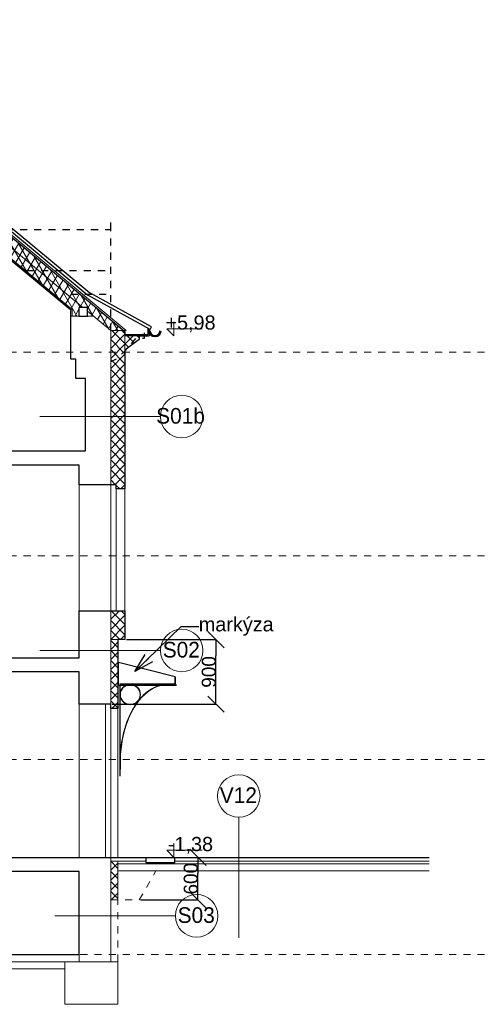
# Model space of a CAD drawing. Extents: x -2490 to 234697, y -105219 to -45378.
# Tile 4 of 15: x 9543 to 15994, y -62622 to -48746. Entities that reach past the tile are written whole.
import ezdxf

# ---------------------------------------------------------------- set-up
doc = ezdxf.new("R2010")
doc.units = 0
doc.header["$MEASUREMENT"] = 0
doc.linetypes.add('čárkovaná S', pattern=[200, 100, -100])
for name, color, linetype, lineweight in [('2D VÝPLNĚ_Číslo_pera__4', 91, 'Continuous', 13), ('2D ČÁRY_Číslo_pera__1', 7, 'Continuous', 15), ('2D ČÁRY_Číslo_pera__2', 1, 'Continuous', 25), ('2D ČÁRY_Číslo_pera__3', 150, 'Continuous', 13), ('KRESBA_Číslo_pera__1', 7, 'Continuous', 15), ('KRESBA_Číslo_pera__2', 1, 'Continuous', 25), ('KRESBA_Číslo_pera__4', 91, 'Continuous', 13), ('krokve_Číslo_pera__1', 7, 'Continuous', 15), ('krokve_Číslo_pera__2', 1, 'Continuous', 25), ('obrys_Číslo_pera__1', 7, 'Continuous', 15), ('obrys_Číslo_pera__2', 1, 'Continuous', 25), ('obrys_Číslo_pera__5', 231, 'Continuous', 50), ('plech_Číslo_pera__2', 1, 'Continuous', 25), ('POZNÁMKY.POPISKA_Číslo_pera__4', 91, 'Continuous', 13), ('POZNÁMKY.TEXT_Číslo_pera__4', 91, 'Continuous', 13), ('zdi_Číslo_pera__1', 7, 'Continuous', 15), ('zdi_Číslo_pera__2', 1, 'Continuous', 25)]:
    doc.layers.add(name, color=color, linetype=linetype, lineweight=lineweight)
doc.layers.add('KÓTY.ZÁKLADNÍ', color=7, linetype='Continuous')
doc.layers.add('vodorovné konstrukce', color=7, linetype='Continuous')
doc.layers.add('vodorovné konstrukce_Číslo_pera__241', color=9, linetype='Continuous', lineweight=13, true_color=0x808080)
doc.styles.add('GENERATED_STYLE_1', font='arial.ttf')
doc.styles.add('GENERATED_STYLE_2', font='txt')
doc.styles.add('GENERATED_STYLE_3', font='txt')
doc.styles.get("Standard").update_dxf_attribs({"font": 'txt', "bigfont": 'BIGFONT.SHX'})
doc.dimstyles.new('GENERATED_STYLE__1', dxfattribs={"dimtxt": 200, "dimasz": 228, "dimexe": 0.18, "dimexo": 20, "dimgap": 0.09, "dimtad": 1, "dimdec": 0, "dimzin": 0, "dimdsep": 46, "dimtxsty": 'GENERATED_STYLE_2', "dimblk": 'ARROWHEAD_6', "dimblk1": 'ARROWHEAD_6', "dimblk2": 'ARROWHEAD_6', "dimcen": 0.09, "dimclrd": 256, "dimclre": 256, "dimclrt": 256, "dimazin": 0, "dimtfac": 1, "dimtdec": 4, "dimtmove": 0, "dimatfit": 3, "dimfxl": 0, "dimtolj": 1, "dimtzin": 0, "dimarcsym": 0})
doc.dimstyles.new('GENERATED_STYLE__4', dxfattribs={"dimtxt": 0.18, "dimasz": 273.6, "dimexe": 0.18, "dimexo": 0.0625, "dimgap": 0.09, "dimtad": 0, "dimtih": 1, "dimtoh": 1, "dimdec": 4, "dimzin": 0, "dimdsep": 46, "dimtxsty": 'Standard', "dimcen": 0.09, "dimadec": 0, "dimazin": 0, "dimtfac": 1, "dimtdec": 4, "dimtmove": 0, "dimatfit": 3, "dimldrblk": 'ARROWHEAD_3', "dimfxl": 0, "dimtolj": 1, "dimtzin": 0, "dimarcsym": 0})
pattern_1 = [(45, (0, 0), (-70.71068, 70.71068), []), (135, (0, 0), (70.71068, 70.71068), [])]

# ---------------------------------------------------------------- blocks, each defined once
blk = doc.blocks.new('LINE_11776', base_point=(10037, -61375))
at = {"layer": 'vodorovné konstrukce_Číslo_pera__241', "linetype": 'Continuous'}
blk.add_line((10037, -61375), (11737, -61375), dxfattribs=at)
blk.add_circle((12037, -61375), 300, dxfattribs=at)
blk = doc.blocks.new('LINE_11780', base_point=(9827, -57635))
at = {"layer": 'vodorovné konstrukce_Číslo_pera__241', "linetype": 'Continuous'}
blk.add_line((9827, -57635), (11527, -57635), dxfattribs=at)
blk.add_circle((11827, -57635), 300, dxfattribs=at)
blk = doc.blocks.new('LINE_11781', base_point=(9827, -54339))
at = {"layer": 'vodorovné konstrukce_Číslo_pera__241', "linetype": 'Continuous'}
blk.add_line((9827, -54339), (11527, -54339), dxfattribs=at)
blk.add_circle((11827, -54339), 300, dxfattribs=at)
blk = doc.blocks.new('LINE_11788', base_point=(12631, -61687))
at = {"layer": 'vodorovné konstrukce_Číslo_pera__241', "linetype": 'Continuous'}
blk.add_line((12631, -61687), (12631, -59987), dxfattribs=at)
blk.add_circle((12631, -59687), 300, dxfattribs=at)
blk = doc.blocks.new('ARROWHEAD_6')
at = {"linetype": 'Continuous'}
for p, q in [((0, 0), (-1, 0)), ((-0.5, -0.5), (0.5, 0.5))]:
    blk.add_line(p, q, dxfattribs=at)
blk = doc.blocks.new('*D174')
at = {"layer": 'Defpoints', "color": 0, "linetype": 'Continuous', "transparency": 16777216}
for p in [(11027, -57483), (12310, -57483), (10827, -58393)]:
    blk.add_point(p, dxfattribs=at)
at = {"layer": 'KÓTY.ZÁKLADNÍ', "linetype": 'Continuous', "lineweight": -2, "transparency": 16777216}
for p, q in [((11047, -57483), (12311, -57483)), ((12310, -58165), (12310, -57711)), ((10847, -58393), (12311, -58393))]:
    blk.add_line(p, q, dxfattribs=at)
at = {"layer": 'KÓTY.ZÁKLADNÍ', "linetype": 'Continuous', "lineweight": -2, "transparency": 16777216, "xscale": 228, "yscale": 228, "zscale": 228}
for p, rotation in [((12310, -57483), 90), ((12310, -58393), 270)]:
    blk.add_blockref('ARROWHEAD_6', p, dxfattribs=dict(at, rotation=rotation))
at = {"layer": 'KÓTY.ZÁKLADNÍ', "linetype": 'Continuous', "transparency": 16777216, "insert": (12210, -57938), "char_height": 200, "attachment_point": 5, "rotation": 90, "style": 'GENERATED_STYLE_2'}
blk.add_mtext('\\A1;\\A1;900', dxfattribs=at)
blk = doc.blocks.new('*D175')
at = {"layer": 'Defpoints', "color": 0, "linetype": 'Continuous', "transparency": 16777216}
for p in [(11421, -60552), (12056, -60552), (11228, -61152)]:
    blk.add_point(p, dxfattribs=at)
at = {"layer": 'KÓTY.ZÁKLADNÍ', "linetype": 'Continuous', "lineweight": -2, "transparency": 16777216}
for p, q in [((11441, -60552), (12056, -60552)), ((12056, -60924), (12056, -60780)), ((11248, -61152), (12056, -61152))]:
    blk.add_line(p, q, dxfattribs=at)
at = {"layer": 'KÓTY.ZÁKLADNÍ', "linetype": 'Continuous', "lineweight": -2, "transparency": 16777216, "xscale": 228, "yscale": 228, "zscale": 228}
for p, rotation in [((12056, -60552), 90), ((12056, -61152), 270)]:
    blk.add_blockref('ARROWHEAD_6', p, dxfattribs=dict(at, rotation=rotation))
at = {"layer": 'KÓTY.ZÁKLADNÍ', "linetype": 'Continuous', "transparency": 16777216, "insert": (11956, -60852), "char_height": 200, "attachment_point": 5, "rotation": 90, "style": 'GENERATED_STYLE_2'}
blk.add_mtext('\\A1;600', dxfattribs=at)
blk = doc.blocks.new('ARROWHEAD_3')
at = {"linetype": 'Continuous'}
blk.add_line((0, 0), (-1, 0), dxfattribs=at)
at = {"linetype": 'Continuous', "flags": 128}
blk.add_lwpolyline([(-1, 0.2679), (0, 0), (-1, -0.2679)], dxfattribs=at)

msp = doc.modelspace()

# ---------------------------------------------------------------- hatches: boundary and pattern name
at = {"layer": '2D VÝPLNĚ_Číslo_pera__4', "linetype": 'Continuous'}
h = msp.add_hatch(dxfattribs=at)
h.set_pattern_fill('TEPELNA_IZOLACE_MINERÁL', color=8, style=0, pattern_type=2)
h.set_pattern_definition([(60, (0, 0), (-86.60254, 50), []), (120, (0, 0), (86.60254, 50), [])])
h.paths.add_polyline_path([(11014.7, -53128.2), (8359.6, -50922.2), (8171.8, -50922.2), (8412.5, -51122.2), (8412.5, -51282.2), (10282, -52831.4), (10282, -52922.2), (10377, -52922.2), (10377, -52802.2), (10497, -52802.2), (10497, -52922.2), (10579.1, -52922.2), (10827, -53128.2)], flags=0)
h = msp.add_hatch(dxfattribs=at)
h.set_pattern_fill('TEPELNA_IZOLACE_EPS', color=8, style=0, pattern_type=2)
h.set_pattern_definition(pattern_1)
h.paths.add_polyline_path([(11027, -53138.3), (11014.7, -53128.2), (10827, -53128.2), (10827, -55299.9), (10903, -55299.9), (10903, -55359.9), (11027, -55359.9)], flags=0)
h = msp.add_hatch(dxfattribs=at)
h.set_pattern_fill('TEPELNA_IZOLACE_EPS', color=8, style=0, pattern_type=2)
h.set_pattern_definition(pattern_1)
h.paths.add_polyline_path([(11027, -53202.1), (11226.9, -53202.2), (11226.9, -53252.2), (11027, -53402.2)], flags=0)
h = msp.add_hatch(dxfattribs=at)
h.set_pattern_fill('TEPELNA_IZOLACE_EPS', color=8, style=0, pattern_type=2)
h.set_pattern_definition(pattern_1)
h.paths.add_polyline_path([(10827, -57075.9), (10827, -57482.9), (10927, -57482.9), (11027, -57482.9), (11027, -57075.9)], flags=0)
h = msp.add_hatch(dxfattribs=at)
h.set_pattern_fill('TEPELNA_IZOLACE_PERIMETR', color=8, style=0, pattern_type=2)
h.set_pattern_definition(pattern_1)
h.paths.add_polyline_path([(10927, -58452.9), (10927, -57482.9), (10827, -57482.9), (10827, -58452.9)], flags=0)
h = msp.add_hatch(dxfattribs=at)
h.set_pattern_fill('TEPELNA_IZOLACE_PERIMETR', color=8, style=0, pattern_type=2)
h.set_pattern_definition(pattern_1)
h.paths.add_polyline_path([(10927, -61151.7), (10927, -60602.7), (10827, -60602.7), (10827, -61151.7)], flags=0)

# ---------------------------------------------------------------- linework, layer by layer
at = {"layer": '2D ČÁRY_Číslo_pera__1', "color": 8, "linetype": 'Continuous'}
for p, q in [((10579.1, -52922.2), (10262, -52922.2)), ((11046, -53128.2), (10827, -53128.2)), ((10903, -55299.9), (10382.9, -55299.9)), ((11027, -57075.9), (10382.9, -57075.9)), ((9222.7, -57737.2), (10382.9, -57737.2)), ((9279.8, -57937.2), (10382.9, -57937.2)), ((9155.4, -60552.2), (15316.7, -60552.2)), ((10827, -60602.7), (11327, -60602.7)), ((10927, -61142.7), (10927, -60602.7)), ((11727, -60602.7), (15316.7, -60602.7)), ((9213.6, -60752.2), (10382.9, -60752.2)), ((10927, -60642.7), (15316.7, -60642.7)), ((10927, -60742.7), (15316.7, -60742.7)), ((867, -62022.2), (10927, -62022.2)), ((1417, -61922.2), (10382.9, -61922.2)), ((6502.7, -62122.2), (10177, -62122.2))]:
    msp.add_line(p, q, dxfattribs=at)
at = {"layer": '2D ČÁRY_Číslo_pera__1', "color": 8, "linetype": 'čárkovaná S'}
msp.add_line((10927, -62022.2), (10927, -61142.7), dxfattribs=at)
at = {"layer": '2D ČÁRY_Číslo_pera__2', "color": 8, "linetype": 'Continuous', "flags": 128}
for points in [[(8359.6, -50922.2), (11027, -53138.3), (11027, -53182.2)], [(9222.7, -54822.2), (10472, -54822.2), (10472, -53802.2), (10332, -53802.2), (10332, -53532.2), (10262, -53532.2), (10262, -52840.8), (8386, -51282.2)], [(11027, -53402.2), (11027, -55359.9), (10903, -55359.9), (10903, -55299.9), (10382.9, -55299.9), (10382.9, -55022.2), (9278.8, -55022.2)], [(9222.7, -57737.2), (10382.9, -57737.2), (10382.9, -57075.9), (11027, -57075.9), (11027, -57482.9), (10927, -57482.9), (10927, -58452.9), (10827, -58452.9), (10827, -58392.9), (10382.9, -58392.9), (10382.9, -57937.2), (9279.8, -57937.2)], [(9155.4, -60552.2), (15316.7, -60552.2)], [(1417, -61922.2), (10382.9, -61922.2), (10382.9, -60752.2), (9213.6, -60752.2)]]:
    msp.add_lwpolyline(points, dxfattribs=at)
msp.add_lwpolyline([(10497, -52802.2), (10377, -52802.2), (10377, -52922.2), (10497, -52922.2)], close=True, dxfattribs=at)
at = {"layer": '2D ČÁRY_Číslo_pera__2', "color": 8, "linetype": 'čárkovaná S', "flags": 128}
msp.add_lwpolyline([(11296.2, -53159.7), (11296.2, -53239.6), (11175.1, -53239.6), (11051.2, -53392.3), (10907.7, -53525.6), (10867.3, -53547.3), (10827, -53569)], dxfattribs=at)
at = {"layer": '2D ČÁRY_Číslo_pera__3', "color": 8, "linetype": 'čárkovaná S'}
for p, q in [((234697.5, -53432.2), (-2489.7, -53432.2)), ((234697.5, -56302.2), (-2489.7, -56302.2)), ((234697.5, -59172.2), (-2489.7, -59172.2)), ((234697.5, -61922.2), (-2489.7, -61922.2))]:
    msp.add_line(p, q, dxfattribs=at)
at = {"layer": 'KRESBA_Číslo_pera__1', "color": 8, "linetype": 'Continuous'}
for p, q in [((10937.5, -57808.4), (10937.5, -58127.9)), ((10937.5, -58127.9), (11522.8, -58127.9)), ((10952.6, -58112.9), (10952.6, -59407.9)), ((10957.6, -58107.9), (11732.6, -58107.9)), ((10957.6, -58117.9), (10957.6, -59407.9)), ((11727.6, -58112.9), (10962.6, -58112.9)), ((11484.1, -58127.9), (11744.4, -58127.9)), ((11677.6, -58117.9), (11627.6, -58117.9)), ((11677.6, -58112.9), (11677.6, -58117.9)), ((11727.6, -58107.9), (11727.6, -58112.9)), ((10962.6, -59207.9), (10962.6, -59307.9)), ((10962.6, -59307.9), (10957.6, -59307.9)), ((10177, -62022.2), (10177, -62622.2)), ((10927, -62622.2), (10927, -62022.2)), ((10177, -62622.2), (10927, -62622.2))]:
    msp.add_line(p, q, dxfattribs=at)
at = {"layer": 'KRESBA_Číslo_pera__1', "color": 8, "linetype": 'čárkovaná S', "flags": 128}
msp.add_lwpolyline([(10828.5, -61151.7), (11227.5, -61151.7), (11457.9, -60752.7)], dxfattribs=at)
at = {"layer": 'KRESBA_Číslo_pera__1', "color": 8, "linetype": 'Continuous'}
for radius in [144, 139]:
    msp.add_circle((11101.6, -58256.9), radius, dxfattribs=at)
for centre in [(10957.6, -58112.9), (10962.6, -58117.9)]:
    msp.add_arc(centre, 5, 90, 180, dxfattribs=at)
msp.add_ellipse((11627.6, -59207.9), major_axis=(0, -1090), ratio=0.6100917, start_param=3.1415927, end_param=4.712389, dxfattribs=at)
msp.add_open_spline([(11627.6, -58112.9), (11589, -58112.9), (11550.3, -58118.4), (11512.3, -58129.2), (11474.2, -58140.1), (11436.8, -58156.3), (11400.5, -58177.7), (11362, -58200.3), (11324.8, -58228.7), (11289.5, -58262.4), (11254.2, -58296.1), (11220.9, -58335), (11190, -58378.6), (11159.1, -58422.1), (11130.6, -58470.3), (11105.1, -58522.3), (11078.2, -58577), (11054.6, -58635.9), (11034.6, -58698), (11014.7, -58760), (10998.4, -58825.2), (10986, -58892.4), (10976.6, -58943.5), (10969.5, -58995.7), (10964.8, -59048.4), (10960, -59101.2), (10957.6, -59154.5), (10957.6, -59207.9)], degree=3, knots=[0, 0, 0, 0, 1, 1, 1, 2, 2, 2, 3, 3, 3, 4, 4, 4, 5, 5, 5, 6, 6, 6, 7, 7, 7, 8, 8, 8, 9, 9, 9, 9], dxfattribs=at)
at = {"layer": 'KRESBA_Číslo_pera__2', "color": 8, "linetype": 'Continuous'}
msp.add_line((11384.1, -53110.8), (11401.3, -53074.7), dxfattribs=at)
at = {"layer": 'KRESBA_Číslo_pera__2', "color": 8, "linetype": 'Continuous', "flags": 128}
msp.add_lwpolyline([(11327, -60552.2), (11727, -60552.2), (11727, -60627.2), (11327, -60627.2)], close=True, dxfattribs=at)
at = {"layer": 'KRESBA_Číslo_pera__4', "color": 8, "linetype": 'Continuous', "flags": 128}
for points in [[(11717.3, -53002.2), (11717.3, -53202.2), (11617.3, -53102.2), (12117.3, -53102.2)], [(11717.3, -60352.2), (11717.3, -60552.2), (11617.3, -60452.2), (12117.3, -60452.2)]]:
    msp.add_lwpolyline(points, dxfattribs=at)
at = {"layer": 'krokve_Číslo_pera__1', "color": 8, "linetype": 'Continuous'}
for p, q in [((5897, -48850.2), (11046, -53128.2)), ((5897, -49032.2), (10434.6, -52802.2)), ((8359.6, -50922.2), (11027, -53138.3)), ((8386, -51282.2), (10262, -52840.8)), ((8417.3, -51282.2), (10282, -52831.4)), ((10497, -52854), (10827, -53128.2))]:
    msp.add_line(p, q, dxfattribs=at)
at = {"layer": 'krokve_Číslo_pera__2', "color": 8, "linetype": 'Continuous'}
for p, q in [((5897, -48746.2), (10531.3, -52596.5)), ((5897, -48798.2), (10504.8, -52626.5))]:
    msp.add_line(p, q, dxfattribs=at)
at = {"layer": 'obrys_Číslo_pera__1', "color": 8, "linetype": 'Continuous'}
msp.add_line((11226.9, -53202.2), (11027, -53202.1), dxfattribs=at)
at = {"layer": 'obrys_Číslo_pera__2', "color": 8, "linetype": 'Continuous'}
for p, q in [((11384.1, -53110.8), (10504.8, -52626.5)), ((11401.3, -53074.7), (10531.3, -52596.5)), ((11346.9, -53102.2), (11346.9, -53182.2)), ((11366.9, -53102.2), (11366.9, -53202.2)), ((11027, -53182.2), (11346.9, -53182.2)), ((11226.9, -53202.2), (11226.9, -53252.2)), ((11226.9, -53202.2), (11366.9, -53202.2)), ((11732.6, -58007.9), (10933.4, -57807.4)), ((11732.6, -58007.9), (11732.6, -58107.9))]:
    msp.add_line(p, q, dxfattribs=at)
at = {"layer": 'obrys_Číslo_pera__2', "color": 8, "linetype": 'Continuous', "flags": 128}
msp.add_lwpolyline([(11744.4, -58127.9, 0.6077044), (11746.4, -58121.1), (11732.6, -58107.9)], format="xyb", dxfattribs=at)
at = {"layer": 'obrys_Číslo_pera__5', "color": 8, "linetype": 'Continuous'}
msp.add_arc((11451, -53132.9), 75, 180, 0, dxfattribs=at)
at = {"layer": 'plech_Číslo_pera__2', "color": 8, "linetype": 'Continuous'}
msp.add_line((11732.6, -58107.9), (11732.6, -58007.9), dxfattribs=at)
at = {"layer": 'zdi_Číslo_pera__1', "color": 8, "linetype": 'Continuous'}
for p, q in [((10262, -53532.2), (10262, -52840.8)), ((10282, -52922.2), (10282, -52831.4)), ((10827, -62022.2), (10827, -53128.2)), ((11027, -57482.9), (11027, -53138.3)), ((10262, -53532.2), (10332, -53532.2)), ((10332, -53802.2), (10332, -53532.2)), ((10332, -53802.2), (10472, -53802.2)), ((10472, -54822.2), (10472, -53802.2)), ((9222.7, -54822.2), (10472, -54822.2)), ((9278.8, -55022.2), (10382.9, -55022.2)), ((10382.9, -57737.2), (10382.9, -55022.2)), ((10903, -57075.9), (10903, -55299.9)), ((11027, -55359.9), (10903, -55359.9)), ((11027, -57482.9), (10827, -57482.9)), ((10927, -60552.2), (10927, -57482.9)), ((10382.9, -60552.2), (10382.9, -57937.2)), ((10827, -58392.9), (10382.9, -58392.9)), ((10751, -60552.2), (10751, -58392.9)), ((10827, -58452.9), (10927, -58452.9)), ((10382.9, -60752.2), (10382.9, -62022.2))]:
    msp.add_line(p, q, dxfattribs=at)
at = {"layer": 'zdi_Číslo_pera__2', "color": 8, "linetype": 'čárkovaná S'}
for p, q in [((10827, -51702.2), (10827, -51507.8)), ((8947.5, -51702.2), (10827, -51702.2)), ((10827, -53128.2), (10827, -51702.2)), ((9645.6, -52282.2), (10827, -52282.2)), ((10262, -52612.2), (10827, -52612.2))]:
    msp.add_line(p, q, dxfattribs=at)
at = {"layer": 'zdi_Číslo_pera__2', "color": 8, "linetype": 'Continuous'}
msp.add_line((11226.9, -53252.2), (11027, -53402.2), dxfattribs=at)

# ---------------------------------------------------------------- block references
at = {"layer": 'vodorovné konstrukce', "color": 8, "linetype": 'Continuous'}
for name, p in [('LINE_11781', (9826.8, -54339.1)), ('LINE_11780', (9826.8, -57635.1)), ('LINE_11788', (12631, -61687.1)), ('LINE_11776', (10037.1, -61375.3))]:
    msp.add_blockref(name, p, dxfattribs=at)

# ---------------------------------------------------------------- texts
at = {"layer": 'POZNÁMKY.POPISKA_Číslo_pera__4', "color": 8, "linetype": 'Continuous', "insert": (12067.3, -57296.9), "char_height": 200, "width": 1034.978, "attachment_point": 4, "style": 'GENERATED_STYLE_1'}
msp.add_mtext('{markýza}', dxfattribs=at)
at = {"layer": 'POZNÁMKY.TEXT_Číslo_pera__4', "color": 8, "linetype": 'Continuous', "attachment_point": 4}
for s, insert, char_height, style in [('{+5,98}', (11597.5, -53032.3), 200, 'GENERATED_STYLE_1'), ('{S01b}', (11466.7, -54330.4), 220, 'GENERATED_STYLE_3'), ('{S02}', (11559.2, -57626.3), 220, 'GENERATED_STYLE_3'), ('{V12}', (12363.5, -59674.8), 220, 'GENERATED_STYLE_3'), ('{-1,38}', (11632.2, -60382.3), 200, 'GENERATED_STYLE_1'), ('{S03}', (11769.5, -61366.6), 220, 'GENERATED_STYLE_3')]:
    msp.add_mtext(s, dxfattribs=dict(at, insert=insert, char_height=char_height, style=style))

# ---------------------------------------------------------------- dimensions: what is measured, and where the dimension line sits
at = {"layer": 'KÓTY.ZÁKLADNÍ', "color": 8, "linetype": 'Continuous'}
dim = msp.add_linear_dim(base=(12310.3, -57482.9), p1=(10827, -58392.9), p2=(11027, -57482.9), angle=90, text='\\A1;900', dimstyle='GENERATED_STYLE__1', dxfattribs=at)
dim.commit()
dim.dimension.update_dxf_attribs({"geometry": '*D174', "text_midpoint": (12210.3, -57937.9)})
dim = msp.add_linear_dim(base=(12055.736, -60552.2185), p1=(11227.5293, -61151.747), p2=(11421.0464, -60552.2185), angle=90, dimstyle='GENERATED_STYLE__1', dxfattribs=at)
dim.commit()
dim.dimension.update_dxf_attribs({"geometry": '*D175', "text_midpoint": (11955.646, -60851.9828)})

# ---------------------------------------------------------------- leaders
at = {"layer": 'POZNÁMKY.POPISKA_Číslo_pera__4', "color": 8, "linetype": 'Continuous', "annotation_type": 0, "has_hookline": 1, "hookline_direction": 0, "text_width": 1025.4}
msp.add_leader([(11165.9, -57934), (11821.3, -57296.9), (12067.2, -57296.9)], dimstyle='GENERATED_STYLE__4', dxfattribs=at)

doc.saveas('drawing.dxf')
